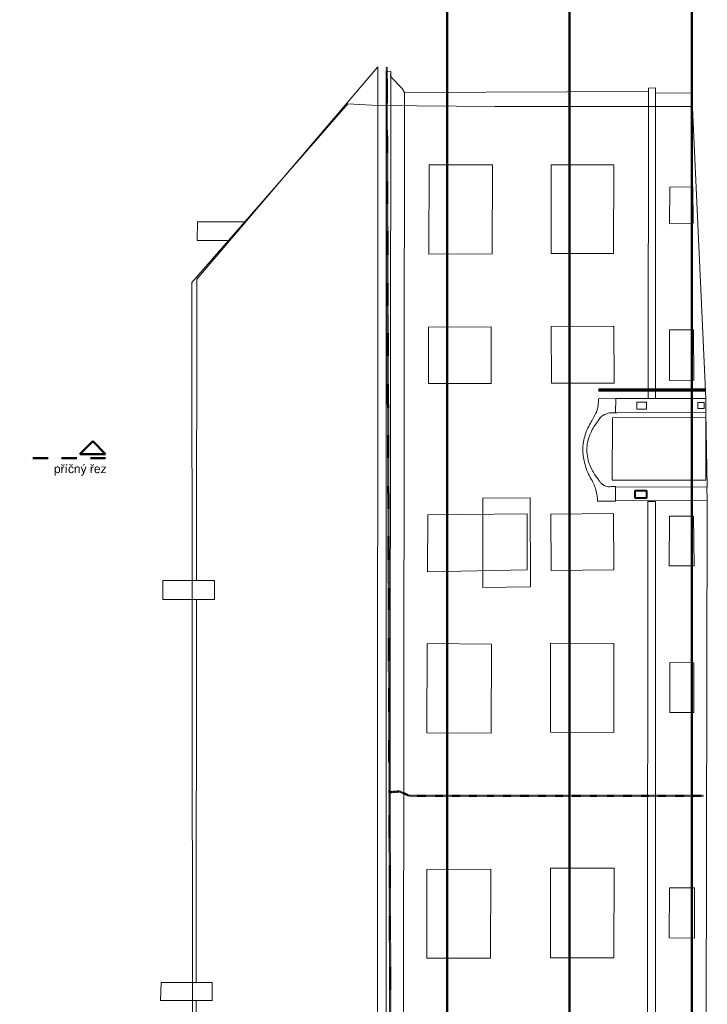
# Model space of a CAD drawing. Extents: x 9439 to 77518, y -50624 to 26174.
# Tile 9 of 10: x 61464 to 77470, y -14007 to 8903. Entities that reach past the tile are written whole.
import ezdxf

# ---------------------------------------------------------------- set-up
doc = ezdxf.new("R2010")
doc.units = 0
doc.header["$MEASUREMENT"] = 0
doc.linetypes.add('DGN Style 4', pattern=[0.565042, 0.282344, -0.141172, 0.000352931, -0.141172])
doc.linetypes.add('Čerchovaná', pattern=[670.277762, 352.777767, -176.388884, 0, -141.111112])
for name, color, linetype, lineweight in [('0_Číslo_pera__6', 190, 'Continuous', 70), ('2D ČÁRY_Číslo_pera__5', 231, 'Continuous', 50), ('blok I_hromosvody_Číslo_pera__4', 91, 'Continuous', 13), ('blok I_okapy_Číslo_pera__5', 231, 'Continuous', 50), ('blok I_pohled2_ADSL_Číslo_pera__1', 7, 'Continuous', 15), ('blok I_pohled2_fasáda_Číslo_pera__1', 7, 'Continuous', 15), ('blok I_pohled2_fasáda_Číslo_pera__7', 7, 'Continuous', 20), ('blok I_pohled2_okna_Číslo_pera__3', 150, 'Continuous', 13), ('blok I_pohled2_střecha_Číslo_pera__1', 7, 'Continuous', 15), ('POZNÁMKY.TEXT_Číslo_pera__4', 91, 'Continuous', 13)]:
    doc.layers.add(name, color=color, linetype=linetype, lineweight=lineweight)
for name, color, linetype, lineweight, true_color in [('blok I_komíny_Číslo_pera__252', 7, 'Continuous', 13, 0x917be6), ('blok I_pohled2_terén_Číslo_pera__30', 7, 'Continuous', 13, 0xfed4ff), ('blok I_pohled2_zvonky_Číslo_pera__32', 7, 'Continuous', 40, 0x000066)]:
    doc.layers.add(name, color=color, linetype=linetype, lineweight=lineweight, true_color=true_color)
doc.styles.add('GENERATED_STYLE_1', font='arial.ttf')

msp = doc.modelspace()

# ---------------------------------------------------------------- linework, layer by layer
at = {"layer": '0_Číslo_pera__6', "linetype": 'Continuous'}
msp.add_line((74936, 287), (77425, 290), dxfattribs=at)
at = {"layer": '2D ČÁRY_Číslo_pera__5', "linetype": 'Continuous'}
for p, q in [((77111, -32435), (77111, 15360)), ((74261, -32517), (74261, 15237)), ((71411, -32599), (71411, 15115)), ((63164, -903), (62864, -1203)), ((63464, -1203), (63164, -903)), ((63464, -1203), (62864, -1203))]:
    msp.add_line(p, q, dxfattribs=at)
at = {"layer": '2D ČÁRY_Číslo_pera__5', "linetype": 'Čerchovaná'}
msp.add_line((63464, -1303), (61464, -1303), dxfattribs=at)
at = {"layer": 'blok I_hromosvody_Číslo_pera__4', "linetype": 'Continuous'}
for p, q in [((65474, 2786), (69103, 6948)), ((69103, 6948), (69797, 6909)), ((69797, 6909), (72534, 6885)), ((72534, 6885), (77109, 6882)), ((65494, -20745), (65474, 2786))]:
    msp.add_line(p, q, dxfattribs=at)
at = {"layer": 'blok I_komíny_Číslo_pera__252', "linetype": 'Continuous'}
for p, q in [((65594, 3766), (65600, 4203)), ((65600, 4203), (66728, 4203)), ((65594, 3766), (66356, 3766)), ((64794, -4591), (64796, -4145)), ((64796, -4145), (66000, -4145)), ((65997, -4591), (66000, -4145)), ((64794, -4591), (65997, -4591)), ((64761, -13501), (64741, -13915)), ((64761, -13501), (65941, -13501)), ((65941, -13915), (65941, -13501)), ((64741, -13915), (65941, -13915))]:
    msp.add_line(p, q, dxfattribs=at)
at = {"layer": 'blok I_okapy_Číslo_pera__5', "linetype": 'DGN Style 4'}
for p, q in [((70071, -9072), (70008, 7813)), ((70303, -9056), (70071, -9072)), ((70118, -21918), (70071, -9072)), ((70552, -9160), (70303, -9056)), ((77389, -9160), (70552, -9160))]:
    msp.add_line(p, q, dxfattribs=at)
at = {"layer": 'blok I_pohled2_ADSL_Číslo_pera__1', "linetype": 'Continuous'}
for p, q in [((75828, -157), (75828, 3)), ((75828, 3), (76058, 3)), ((76058, 3), (76058, -157)), ((76058, -157), (75828, -157)), ((77253, -142), (77253, -2)), ((77253, -2), (77393, -2)), ((77393, -142), (77253, -142)), ((77393, -2), (77393, -142))]:
    msp.add_line(p, q, dxfattribs=at)
at = {"layer": 'blok I_pohled2_fasáda_Číslo_pera__1', "linetype": 'Continuous'}
for p, q in [((69991, 7689), (70102, 7697)), ((69996, -27222), (69991, 7689)), ((70102, 7697), (70070, -27219)), ((70102, 7697), (70099, 7579)), ((70099, 7579), (70368, 7300)), ((70368, 7300), (70422, 7210)), ((70379, -26735), (70422, 7210)), ((70422, 7210), (76098, 7234)), ((76098, 7313), (76091, 89)), ((76266, 7316), (76098, 7313)), ((76266, 89), (76266, 7316)), ((76266, 7201), (77113, 7197)), ((74937, 84), (75340, 88)), ((75340, 88), (75334, -242)), ((75340, 88), (75368, 88)), ((75368, 88), (77434, 90)), ((76091, 89), (76266, 89)), ((75362, -241), (77439, -227)), ((75362, -241), (75334, -242)), ((75335, -1960), (75333, -2303)), ((77462, -1974), (75335, -1967)), ((73348, -2220), (72242, -2227)), ((72242, -2227), (72242, -4306)), ((73351, -4296), (73348, -2220)), ((75333, -2294), (77470, -2287)), ((75333, -2303), (74916, -2301)), ((76088, -2308), (76065, -26789)), ((76088, -2308), (76266, -2308)), ((76266, -26788), (76266, -2308)), ((72242, -4306), (73351, -4296))]:
    msp.add_line(p, q, dxfattribs=at)
at = {"layer": 'blok I_pohled2_fasáda_Číslo_pera__7', "linetype": 'Continuous'}
for points, knots in [([(74916, -2301), (74914, -2232), (74902, -2131), (74874, -2034), (74856, -1972), (74820, -1878), (74767, -1786), (74767, -1786), (74747, -1751), (74747, -1751), (74712, -1689), (74667, -1593), (74636, -1494), (74599, -1376), (74581, -1258), (74576, -1179), (74571, -1105), (74574, -992), (74596, -879), (74619, -761), (74658, -658), (74690, -594), (74690, -594), (74719, -543), (74752, -483), (74762, -466), (74776, -441), (74790, -416), (74835, -334), (74887, -237), (74887, -237), (74893, -224), (74915, -158), (74927, -79), (74936, -19), (74938, 42), (74937, 84)], [0, 0, 0, 0, 1, 1, 1, 2, 2, 2, 3, 3, 3, 4, 4, 4, 5, 5, 5, 6, 6, 6, 7, 7, 7, 8, 8, 8, 9, 9, 9, 10, 10, 10, 11, 11, 11, 12, 12, 12, 12]), ([(75335, -1960), (75333, -1960), (75304, -1960), (75304, -1960), (75304, -1960), (75272, -1961), (75272, -1961), (75272, -1961), (75251, -1962), (75251, -1962), (75246, -1962), (75225, -1963), (75209, -1963), (75209, -1963), (75188, -1964), (75188, -1964), (75188, -1964), (75167, -1964), (75167, -1964), (75131, -1960), (75079, -1944), (75030, -1909), (75008, -1894), (74989, -1874), (74977, -1860), (74968, -1849), (74960, -1838), (74954, -1830), (74954, -1830), (74946, -1812), (74934, -1796), (74934, -1796), (74871, -1711), (74871, -1711), (74827, -1647), (74771, -1551), (74733, -1455), (74699, -1369), (74665, -1241), (74665, -1113), (74664, -984), (74697, -856), (74730, -770), (74755, -706), (74788, -642), (74813, -599), (74830, -569), (74859, -526), (74929, -427), (74929, -427), (74953, -391), (74953, -391), (74972, -365), (75003, -330), (75040, -305), (75092, -269), (75152, -252), (75195, -246), (75195, -246), (75221, -245), (75221, -245), (75221, -245), (75238, -244), (75238, -244), (75238, -244), (75256, -244), (75256, -244), (75256, -244), (75264, -244), (75264, -244), (75264, -244), (75282, -243), (75282, -243), (75285, -243), (75308, -242), (75308, -242), (75308, -242), (75325, -242), (75325, -242), (75325, -242), (75332, -242), (75332, -242), (75332, -242), (75334, -242), (75334, -242)], [0, 0, 0, 0, 1, 1, 1, 2, 2, 2, 3, 3, 3, 4, 4, 4, 5, 5, 5, 6, 6, 6, 7, 7, 7, 8, 8, 8, 9, 9, 9, 10, 10, 10, 11, 11, 11, 12, 12, 12, 13, 13, 13, 14, 14, 14, 15, 15, 15, 16, 16, 16, 17, 17, 17, 18, 18, 18, 19, 19, 19, 20, 20, 20, 21, 21, 21, 22, 22, 22, 23, 23, 23, 24, 24, 24, 25, 25, 25, 26, 26, 26, 27, 27, 27, 28, 28, 28, 28])]:
    msp.add_open_spline(points, degree=3, knots=knots, dxfattribs=at)
at = {"layer": 'blok I_pohled2_okna_Číslo_pera__3', "linetype": 'Continuous'}
for p, q in [((70986, 3449), (70996, 5522)), ((70996, 5522), (72469, 5525)), ((72459, 3453), (72469, 5525)), ((73834, 3465), (73839, 5526)), ((75292, 5522), (73839, 5526)), ((75292, 5522), (75287, 3461)), ((76591, 4156), (76596, 5006)), ((76596, 5006), (77135, 5017)), ((77135, 5017), (77140, 4165)), ((77140, 4165), (76591, 4156)), ((72459, 3453), (70986, 3449)), ((75287, 3461), (73834, 3465)), ((70977, 441), (70979, 1752)), ((72436, 1754), (70979, 1752)), ((72438, 435), (72436, 1754)), ((75296, 1768), (73839, 1765)), ((73841, 445), (73839, 1765)), ((75298, 448), (75296, 1768)), ((76592, 511), (76588, 1689)), ((76588, 1689), (77146, 1683)), ((77146, 1683), (77155, 512)), ((77155, 512), (76592, 511)), ((70977, 441), (72438, 435)), ((75298, 448), (73841, 445)), ((75255, -1814), (75263, -361)), ((75263, -361), (77437, -356)), ((77437, -356), (77434, -1810)), ((77434, -1810), (75255, -1814)), ((70957, -3941), (70963, -2617)), ((70963, -2617), (73280, -2591)), ((73274, -3899), (73280, -2591)), ((73828, -2602), (75288, -2586)), ((73836, -3916), (73828, -2602)), ((75296, -3899), (75288, -2586)), ((76587, -2652), (76584, -3803)), ((77151, -2648), (76587, -2652)), ((77163, -3807), (77151, -2648)), ((76584, -3803), (77163, -3807)), ((70957, -3941), (73274, -3899)), ((73836, -3916), (75296, -3899)), ((70941, -7693), (70949, -5615)), ((70949, -5615), (72443, -5624)), ((72435, -7702), (72443, -5624)), ((73822, -7672), (73822, -5602)), ((75292, -5614), (73822, -5602)), ((75292, -7684), (75292, -5614)), ((76594, -7214), (76596, -6054)), ((76596, -6054), (77154, -6059)), ((77154, -6059), (77160, -7217)), ((77160, -7217), (76594, -7214)), ((72435, -7702), (70941, -7693)), ((75292, -7684), (73822, -7672)), ((70941, -10870), (72431, -10866)), ((70943, -12933), (70941, -10870)), ((72431, -10866), (72421, -12932)), ((73816, -12927), (73823, -10843)), ((73823, -10843), (75301, -10843)), ((75295, -12927), (75301, -10843)), ((76590, -11297), (76583, -12459)), ((77172, -11298), (76590, -11297)), ((77169, -12470), (77172, -11298)), ((76583, -12459), (77169, -12470)), ((72421, -12932), (70943, -12933)), ((75295, -12927), (73816, -12927))]:
    msp.add_line(p, q, dxfattribs=at)
at = {"layer": 'blok I_pohled2_střecha_Číslo_pera__1', "linetype": 'Continuous'}
for p, q in [((65586, 2862), (69797, 7806)), ((69788, -27263), (69797, 7806)), ((65580, -4145), (65586, 2862)), ((65571, -13501), (65579, -4591)), ((65568, -17006), (65571, -13915))]:
    msp.add_line(p, q, dxfattribs=at)
at = {"layer": 'blok I_pohled2_terén_Číslo_pera__30', "linetype": 'Continuous'}
for p, q in [((77434, 87), (77113, 7197)), ((77439, -227), (77434, 90)), ((77463, -1978), (77439, -230)), ((77470, -2287), (77462, -1974)), ((77465, -2303), (77470, -2287)), ((77421, -26706), (77465, -2303))]:
    msp.add_line(p, q, dxfattribs=at)
at = {"layer": 'blok I_pohled2_zvonky_Číslo_pera__32', "linetype": 'Continuous'}
for p, q in [((75787, -2231), (75787, -2051)), ((75787, -2051), (76057, -2051)), ((76057, -2051), (76057, -2231)), ((76057, -2231), (75787, -2231))]:
    msp.add_line(p, q, dxfattribs=at)

# ---------------------------------------------------------------- texts
at = {"layer": 'POZNÁMKY.TEXT_Číslo_pera__4', "linetype": 'Continuous', "insert": (62261, -1578), "char_height": 200, "attachment_point": 4, "style": 'GENERATED_STYLE_1'}
msp.add_mtext('{příčný řez}', dxfattribs=at)

doc.saveas('drawing.dxf')
